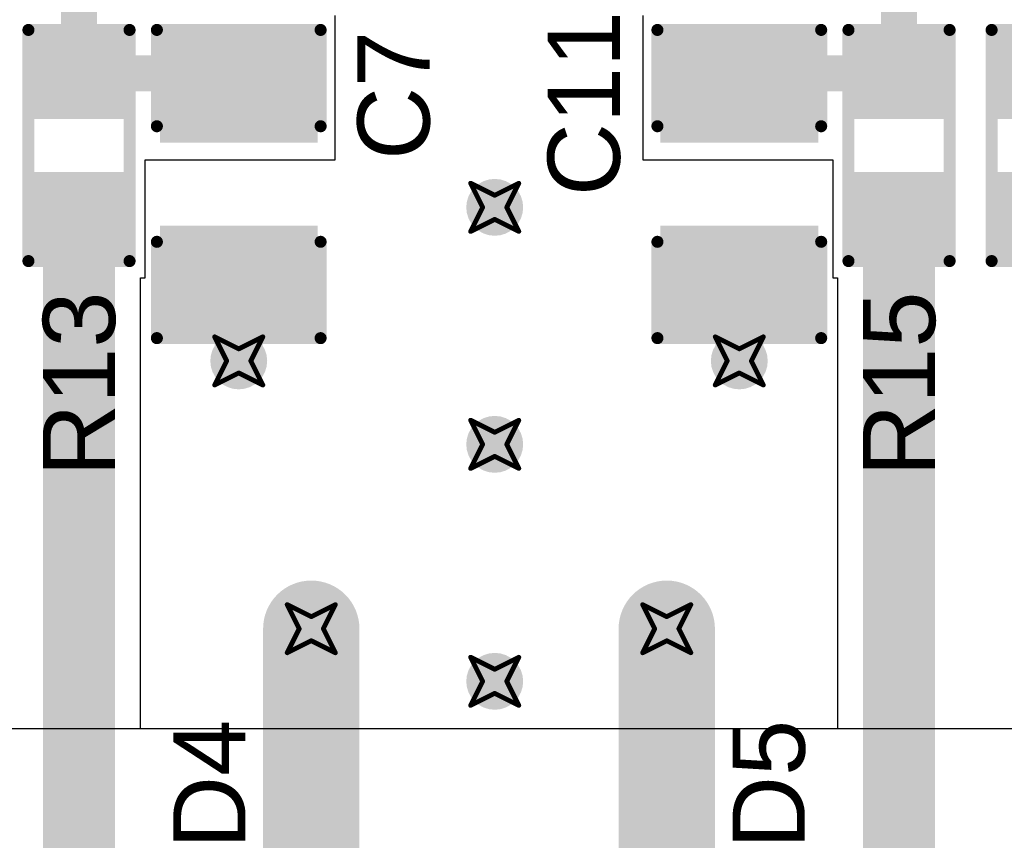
# Model space of a CAD drawing. Header units: inches. Extents: x -0.03 to 9.71, y 0 to 4.44.
# Tile 48 of 118: x 0.97 to 1.38, y 0.98 to 1.32. Entities that reach past the tile are written whole.
import ezdxf

# ---------------------------------------------------------------- set-up
doc = ezdxf.new("R2010")
doc.units = ezdxf.units.IN
doc.header["$MEASUREMENT"] = 0
for name, color, linetype in [('Bottom Layer', 5, 'Continuous'), ('Drill Drawing', 1, 'Continuous'), ('Layer 1', 16, 'Continuous'), ('Layer 2', 76, 'Continuous'), ('Top Layer', 1, 'Continuous'), ('Top Overlay', 2, 'Continuous'), ('Top Paste', 8, 'Continuous'), ('Top Solder', 216, 'Continuous'), ('Via Holes', 16, 'Continuous')]:
    doc.layers.add(name, color=color, linetype=linetype)
doc.styles.add('Arial', font='txt', dxfattribs={"height": 0.2})

# ---------------------------------------------------------------- blocks, each defined once
blk = doc.blocks.new('R___0603_72')
at = {"layer": 'Top Layer'}
for points in [[(-0.015, 0.0175), (-0.015, -0.0175), (-0.045, -0.0175), (-0.045, 0.0175)], [(0.045, 0.0175), (0.045, -0.0175), (0.015, -0.0175), (0.015, 0.0175)]]:
    blk.add_hatch(color=1, dxfattribs=at).paths.add_polyline_path(points)
at = {"layer": 'Top Paste'}
for points in [[(-0.015, 0.0175), (-0.015, -0.0175), (-0.045, -0.0175), (-0.045, 0.0175)], [(0.045, 0.0175), (0.045, -0.0175), (0.015, -0.0175), (0.015, 0.0175)]]:
    blk.add_hatch(color=8, dxfattribs=at).paths.add_polyline_path(points)
at = {"layer": 'Top Solder'}
for points in [[(-0.011, 0.0215), (-0.011, -0.0215), (-0.049, -0.0215), (-0.049, 0.0215)], [(0.049, 0.0215), (0.049, -0.0215), (0.011, -0.0215), (0.011, 0.0215)]]:
    blk.add_hatch(color=216, dxfattribs=at).paths.add_polyline_path(points)
at = {"layer": 'Top Overlay', "const_width": 0.005}
for points in [[(-0.048, 0.021), (0.048, 0.021)], [(-0.048, 0.021), (-0.048, -0.021)], [(0.048, 0.021), (0.048, -0.021)], [(-0.048, -0.021), (0.048, -0.021)]]:
    blk.add_lwpolyline(points, dxfattribs=at)
at = {"layer": 'Top Overlay', "const_width": 0.0025}
for points in [[(-0.04925, 0.021, 1), (-0.04675, 0.021, 1)], [(-0.04925, 0.021, 1), (-0.04675, 0.021, 1)], [(0.04675, 0.021, 1), (0.04925, 0.021, 1)], [(0.04675, 0.021, 1), (0.04925, 0.021, 1)], [(-0.04925, -0.021, 1), (-0.04675, -0.021, 1)], [(-0.04925, -0.021, 1), (-0.04675, -0.021, 1)], [(0.04675, -0.021, 1), (0.04925, -0.021, 1)], [(0.04675, -0.021, 1), (0.04925, -0.021, 1)]]:
    blk.add_lwpolyline(points, format="xyb", close=True, dxfattribs=at)
blk = doc.blocks.new('R___0603_76')
at = {"layer": 'Top Layer'}
for points in [[(-0.015, 0.0175), (-0.015, -0.0175), (-0.045, -0.0175), (-0.045, 0.0175)], [(0.045, 0.0175), (0.045, -0.0175), (0.015, -0.0175), (0.015, 0.0175)]]:
    blk.add_hatch(color=1, dxfattribs=at).paths.add_polyline_path(points)
at = {"layer": 'Top Paste'}
for points in [[(-0.015, 0.0175), (-0.015, -0.0175), (-0.045, -0.0175), (-0.045, 0.0175)], [(0.045, 0.0175), (0.045, -0.0175), (0.015, -0.0175), (0.015, 0.0175)]]:
    blk.add_hatch(color=8, dxfattribs=at).paths.add_polyline_path(points)
at = {"layer": 'Top Solder'}
for points in [[(-0.011, 0.0215), (-0.011, -0.0215), (-0.049, -0.0215), (-0.049, 0.0215)], [(0.049, 0.0215), (0.049, -0.0215), (0.011, -0.0215), (0.011, 0.0215)]]:
    blk.add_hatch(color=216, dxfattribs=at).paths.add_polyline_path(points)
at = {"layer": 'Top Overlay', "const_width": 0.005}
for points in [[(-0.048, 0.021), (0.048, 0.021)], [(-0.048, 0.021), (-0.048, -0.021)], [(0.048, 0.021), (0.048, -0.021)], [(-0.048, -0.021), (0.048, -0.021)]]:
    blk.add_lwpolyline(points, dxfattribs=at)
at = {"layer": 'Top Overlay', "const_width": 0.0025}
for points in [[(-0.04925, 0.021, 1), (-0.04675, 0.021, 1)], [(-0.04925, 0.021, 1), (-0.04675, 0.021, 1)], [(0.04675, 0.021, 1), (0.04925, 0.021, 1)], [(0.04675, 0.021, 1), (0.04925, 0.021, 1)], [(-0.04925, -0.021, 1), (-0.04675, -0.021, 1)], [(-0.04925, -0.021, 1), (-0.04675, -0.021, 1)], [(0.04675, -0.021, 1), (0.04925, -0.021, 1)], [(0.04675, -0.021, 1), (0.04925, -0.021, 1)]]:
    blk.add_lwpolyline(points, format="xyb", close=True, dxfattribs=at)
blk = doc.blocks.new('R___0603_78')
at = {"layer": 'Top Layer'}
for points in [[(-0.015, 0.0175), (-0.015, -0.0175), (-0.045, -0.0175), (-0.045, 0.0175)], [(0.045, 0.0175), (0.045, -0.0175), (0.015, -0.0175), (0.015, 0.0175)]]:
    blk.add_hatch(color=1, dxfattribs=at).paths.add_polyline_path(points)
at = {"layer": 'Top Paste'}
for points in [[(-0.015, 0.0175), (-0.015, -0.0175), (-0.045, -0.0175), (-0.045, 0.0175)], [(0.045, 0.0175), (0.045, -0.0175), (0.015, -0.0175), (0.015, 0.0175)]]:
    blk.add_hatch(color=8, dxfattribs=at).paths.add_polyline_path(points)
at = {"layer": 'Top Solder'}
for points in [[(-0.011, 0.0215), (-0.011, -0.0215), (-0.049, -0.0215), (-0.049, 0.0215)], [(0.049, 0.0215), (0.049, -0.0215), (0.011, -0.0215), (0.011, 0.0215)]]:
    blk.add_hatch(color=216, dxfattribs=at).paths.add_polyline_path(points)
at = {"layer": 'Top Overlay', "const_width": 0.005}
for points in [[(-0.048, 0.021), (0.048, 0.021)], [(-0.048, 0.021), (-0.048, -0.021)], [(0.048, 0.021), (0.048, -0.021)], [(-0.048, -0.021), (0.048, -0.021)]]:
    blk.add_lwpolyline(points, dxfattribs=at)
at = {"layer": 'Top Overlay', "const_width": 0.0025}
for points in [[(-0.04925, 0.021, 1), (-0.04675, 0.021, 1)], [(-0.04925, 0.021, 1), (-0.04675, 0.021, 1)], [(0.04675, 0.021, 1), (0.04925, 0.021, 1)], [(0.04675, 0.021, 1), (0.04925, 0.021, 1)], [(-0.04925, -0.021, 1), (-0.04675, -0.021, 1)], [(-0.04925, -0.021, 1), (-0.04675, -0.021, 1)], [(0.04675, -0.021, 1), (0.04925, -0.021, 1)], [(0.04675, -0.021, 1), (0.04925, -0.021, 1)]]:
    blk.add_lwpolyline(points, format="xyb", close=True, dxfattribs=at)
blk = doc.blocks.new('C___0805_183')
at = {"layer": 'Top Layer'}
for points in [[(-0.06, 0.03), (-0.02, 0.03), (-0.02, -0.03), (-0.06, -0.03)], [(0.02, 0.03), (0.06, 0.03), (0.06, -0.03), (0.02, -0.03)]]:
    blk.add_hatch(color=1, dxfattribs=at).paths.add_polyline_path(points)
at = {"layer": 'Top Paste'}
for points in [[(-0.06, 0.03), (-0.02, 0.03), (-0.02, -0.03), (-0.06, -0.03)], [(0.02, 0.03), (0.06, 0.03), (0.06, -0.03), (0.02, -0.03)]]:
    blk.add_hatch(color=8, dxfattribs=at).paths.add_polyline_path(points)
at = {"layer": 'Top Solder'}
for points in [[(-0.06276, 0.03276), (-0.01724, 0.03276), (-0.01724, -0.03276), (-0.06276, -0.03276)], [(0.01724, 0.03276), (0.06276, 0.03276), (0.06276, -0.03276), (0.01724, -0.03276)]]:
    blk.add_hatch(color=216, dxfattribs=at).paths.add_polyline_path(points)
at = {"layer": 'Top Overlay', "const_width": 0.005}
for points in [[(-0.064, 0.034), (-0.064, -0.034)], [(-0.064, 0.034), (-0.024, 0.034)], [(0.024, 0.034), (0.064, 0.034)], [(0.064, 0.034), (0.064, -0.034)], [(-0.064, -0.034), (-0.024, -0.034)], [(0.024, -0.034), (0.064, -0.034)]]:
    blk.add_lwpolyline(points, dxfattribs=at)
at = {"layer": 'Top Overlay', "const_width": 0.0025}
for points in [[(-0.06525, 0.034, 1), (-0.06275, 0.034, 1)], [(-0.06525, 0.034, 1), (-0.06275, 0.034, 1)], [(-0.02525, 0.034, 1), (-0.02275, 0.034, 1)], [(0.02275, 0.034, 1), (0.02525, 0.034, 1)], [(0.06275, 0.034, 1), (0.06525, 0.034, 1)], [(0.06275, 0.034, 1), (0.06525, 0.034, 1)], [(-0.06525, -0.034, 1), (-0.06275, -0.034, 1)], [(-0.06525, -0.034, 1), (-0.06275, -0.034, 1)], [(-0.02525, -0.034, 1), (-0.02275, -0.034, 1)], [(0.02275, -0.034, 1), (0.02525, -0.034, 1)], [(0.06275, -0.034, 1), (0.06525, -0.034, 1)], [(0.06275, -0.034, 1), (0.06525, -0.034, 1)]]:
    blk.add_lwpolyline(points, format="xyb", close=True, dxfattribs=at)
blk = doc.blocks.new('C___0805_187')
at = {"layer": 'Top Layer'}
for points in [[(-0.06, 0.03), (-0.02, 0.03), (-0.02, -0.03), (-0.06, -0.03)], [(0.02, 0.03), (0.06, 0.03), (0.06, -0.03), (0.02, -0.03)]]:
    blk.add_hatch(color=1, dxfattribs=at).paths.add_polyline_path(points)
at = {"layer": 'Top Paste'}
for points in [[(-0.06, 0.03), (-0.02, 0.03), (-0.02, -0.03), (-0.06, -0.03)], [(0.02, 0.03), (0.06, 0.03), (0.06, -0.03), (0.02, -0.03)]]:
    blk.add_hatch(color=8, dxfattribs=at).paths.add_polyline_path(points)
at = {"layer": 'Top Solder'}
for points in [[(-0.06276, 0.03276), (-0.01724, 0.03276), (-0.01724, -0.03276), (-0.06276, -0.03276)], [(0.01724, 0.03276), (0.06276, 0.03276), (0.06276, -0.03276), (0.01724, -0.03276)]]:
    blk.add_hatch(color=216, dxfattribs=at).paths.add_polyline_path(points)
at = {"layer": 'Top Overlay', "const_width": 0.005}
for points in [[(-0.064, -0.034), (-0.064, 0.034)], [(-0.024, 0.034), (-0.064, 0.034)], [(0.064, 0.034), (0.024, 0.034)], [(0.064, -0.034), (0.064, 0.034)], [(-0.024, -0.034), (-0.064, -0.034)], [(0.064, -0.034), (0.024, -0.034)]]:
    blk.add_lwpolyline(points, dxfattribs=at)
at = {"layer": 'Top Overlay', "const_width": 0.0025}
for points in [[(-0.06525, 0.034, 1), (-0.06275, 0.034, 1)], [(-0.06525, 0.034, 1), (-0.06275, 0.034, 1)], [(-0.02525, 0.034, 1), (-0.02275, 0.034, 1)], [(0.02275, 0.034, 1), (0.02525, 0.034, 1)], [(0.06275, 0.034, 1), (0.06525, 0.034, 1)], [(0.06275, 0.034, 1), (0.06525, 0.034, 1)], [(-0.06525, -0.034, 1), (-0.06275, -0.034, 1)], [(-0.06525, -0.034, 1), (-0.06275, -0.034, 1)], [(-0.02525, -0.034, 1), (-0.02275, -0.034, 1)], [(0.02275, -0.034, 1), (0.02525, -0.034, 1)], [(0.06275, -0.034, 1), (0.06525, -0.034, 1)], [(0.06275, -0.034, 1), (0.06525, -0.034, 1)]]:
    blk.add_lwpolyline(points, format="xyb", close=True, dxfattribs=at)

msp = doc.modelspace()

# ---------------------------------------------------------------- hatches: boundary and pattern name
at = {"layer": 'Bottom Layer'}
h = msp.add_hatch(color=5, dxfattribs=at)
edge = h.paths.add_edge_path()
edge.add_arc((1.16772, 1.24016), 0.01181, 0, 360)
h = msp.add_hatch(color=5, dxfattribs=at)
edge = h.paths.add_edge_path()
edge.add_arc((1.06142, 1.17638), 0.01181, 0, 360)
h = msp.add_hatch(color=5, dxfattribs=at)
edge = h.paths.add_edge_path()
edge.add_arc((1.26929, 1.17638), 0.01181, 0, 360)
h = msp.add_hatch(color=5, dxfattribs=at)
edge = h.paths.add_edge_path()
edge.add_arc((1.16772, 1.14173), 0.01181, 0, 360)
h = msp.add_hatch(color=5, dxfattribs=at)
edge = h.paths.add_edge_path()
edge.add_arc((1.09154, 1.06516), 0.01181, 0, 360)
h = msp.add_hatch(color=5, dxfattribs=at)
edge = h.paths.add_edge_path()
edge.add_arc((1.23917, 1.06516), 0.01181, 0, 360)
h = msp.add_hatch(color=5, dxfattribs=at)
edge = h.paths.add_edge_path()
edge.add_arc((1.16772, 1.04331), 0.01181, 0, 360)
at = {"layer": 'Layer 1'}
h = msp.add_hatch(color=16, dxfattribs=at)
edge = h.paths.add_edge_path()
edge.add_arc((1.16772, 1.24016), 0.01181, 0, 360)
h = msp.add_hatch(color=16, dxfattribs=at)
edge = h.paths.add_edge_path()
edge.add_arc((1.06142, 1.17638), 0.01181, 0, 360)
h = msp.add_hatch(color=16, dxfattribs=at)
edge = h.paths.add_edge_path()
edge.add_arc((1.26929, 1.17638), 0.01181, 0, 360)
h = msp.add_hatch(color=16, dxfattribs=at)
edge = h.paths.add_edge_path()
edge.add_arc((1.16772, 1.14173), 0.01181, 0, 360)
h = msp.add_hatch(color=16, dxfattribs=at)
edge = h.paths.add_edge_path()
edge.add_arc((1.09154, 1.06516), 0.01181, 0, 360)
h = msp.add_hatch(color=16, dxfattribs=at)
edge = h.paths.add_edge_path()
edge.add_arc((1.23917, 1.06516), 0.01181, 0, 360)
h = msp.add_hatch(color=16, dxfattribs=at)
edge = h.paths.add_edge_path()
edge.add_arc((1.16772, 1.04331), 0.01181, 0, 360)
at = {"layer": 'Layer 2'}
h = msp.add_hatch(color=76, dxfattribs=at)
edge = h.paths.add_edge_path()
edge.add_arc((1.16772, 1.24016), 0.01181, 0, 360)
h = msp.add_hatch(color=76, dxfattribs=at)
edge = h.paths.add_edge_path()
edge.add_arc((1.06142, 1.17638), 0.01181, 0, 360)
h = msp.add_hatch(color=76, dxfattribs=at)
edge = h.paths.add_edge_path()
edge.add_arc((1.26929, 1.17638), 0.01181, 0, 360)
h = msp.add_hatch(color=76, dxfattribs=at)
edge = h.paths.add_edge_path()
edge.add_arc((1.16772, 1.14173), 0.01181, 0, 360)
h = msp.add_hatch(color=76, dxfattribs=at)
edge = h.paths.add_edge_path()
edge.add_arc((1.09154, 1.06516), 0.01181, 0, 360)
h = msp.add_hatch(color=76, dxfattribs=at)
edge = h.paths.add_edge_path()
edge.add_arc((1.23917, 1.06516), 0.01181, 0, 360)
h = msp.add_hatch(color=76, dxfattribs=at)
edge = h.paths.add_edge_path()
edge.add_arc((1.16772, 1.04331), 0.01181, 0, 360)
at = {"layer": 'Top Layer'}
h = msp.add_hatch(color=1, dxfattribs=at)
edge = h.paths.add_edge_path()
edge.add_arc((1.16772, 1.24016), 0.01181, 0, 360)
h = msp.add_hatch(color=1, dxfattribs=at)
edge = h.paths.add_edge_path()
edge.add_arc((1.06142, 1.17638), 0.01181, 0, 360)
h = msp.add_hatch(color=1, dxfattribs=at)
edge = h.paths.add_edge_path()
edge.add_arc((1.26929, 1.17638), 0.01181, 0, 360)
h = msp.add_hatch(color=1, dxfattribs=at)
edge = h.paths.add_edge_path()
edge.add_arc((1.16772, 1.14173), 0.01181, 0, 360)
h = msp.add_hatch(color=1, dxfattribs=at)
edge = h.paths.add_edge_path()
edge.add_arc((1.09154, 1.06516), 0.01181, 0, 360)
h = msp.add_hatch(color=1, dxfattribs=at)
edge = h.paths.add_edge_path()
edge.add_arc((1.23917, 1.06516), 0.01181, 0, 360)
h = msp.add_hatch(color=1, dxfattribs=at)
edge = h.paths.add_edge_path()
edge.add_arc((1.16772, 1.04331), 0.01181, 0, 360)
at = {"layer": 'Via Holes'}
h = msp.add_hatch(color=7, dxfattribs=at)
edge = h.paths.add_edge_path()
edge.add_arc((1.16772, 1.24016), 0.00591, 0, 360)
h = msp.add_hatch(color=7, dxfattribs=at)
edge = h.paths.add_edge_path()
edge.add_arc((1.06142, 1.17638), 0.00591, 0, 360)
h = msp.add_hatch(color=7, dxfattribs=at)
edge = h.paths.add_edge_path()
edge.add_arc((1.26929, 1.17638), 0.00591, 0, 360)
h = msp.add_hatch(color=7, dxfattribs=at)
edge = h.paths.add_edge_path()
edge.add_arc((1.16772, 1.14173), 0.00591, 0, 360)
h = msp.add_hatch(color=7, dxfattribs=at)
edge = h.paths.add_edge_path()
edge.add_arc((1.09154, 1.06516), 0.00591, 0, 360)
h = msp.add_hatch(color=7, dxfattribs=at)
edge = h.paths.add_edge_path()
edge.add_arc((1.23917, 1.06516), 0.00591, 0, 360)
h = msp.add_hatch(color=7, dxfattribs=at)
edge = h.paths.add_edge_path()
edge.add_arc((1.16772, 1.04331), 0.00591, 0, 360)

# ---------------------------------------------------------------- linework, layer by layer
at = {"layer": 'Bottom Layer'}
msp.add_line((4.30557, 1.02362), (0.02514, 1.02362), dxfattribs=at)
at = {"layer": 'Bottom Layer', "const_width": 0.04}
for points in [[(1.09154, 0.95591), (1.09154, 1.06516)], [(1.23917, 0.95669), (1.23917, 1.06516)]]:
    msp.add_lwpolyline(points, dxfattribs=at)
at = {"layer": 'Bottom Layer', "const_width": 0.02}
for points in [[(1.08154, 1.06516, 1), (1.10154, 1.06516, 1)], [(1.22917, 1.06516, 1), (1.24917, 1.06516, 1)]]:
    msp.add_lwpolyline(points, format="xyb", close=True, dxfattribs=at)
at = {"layer": 'Drill Drawing', "const_width": 0.002}
for points in [[(1.15772, 1.25016), (1.16772, 1.24516)], [(1.15772, 1.25016), (1.16272, 1.24016)], [(1.16772, 1.24516), (1.17772, 1.25016)], [(1.17272, 1.24016), (1.17772, 1.25016)], [(1.15772, 1.23016), (1.16272, 1.24016)], [(1.17272, 1.24016), (1.17772, 1.23016)], [(1.15772, 1.23016), (1.16772, 1.23516)], [(1.16772, 1.23516), (1.17772, 1.23016)], [(1.05142, 1.18638), (1.06142, 1.18138)], [(1.05142, 1.18638), (1.05642, 1.17638)], [(1.06142, 1.18138), (1.07142, 1.18638)], [(1.06642, 1.17638), (1.07142, 1.18638)], [(1.25929, 1.18638), (1.26929, 1.18138)], [(1.25929, 1.18638), (1.26429, 1.17638)], [(1.26929, 1.18138), (1.27929, 1.18638)], [(1.27429, 1.17638), (1.27929, 1.18638)], [(1.05142, 1.16638), (1.05642, 1.17638)], [(1.06642, 1.17638), (1.07142, 1.16638)], [(1.25929, 1.16638), (1.26429, 1.17638)], [(1.27429, 1.17638), (1.27929, 1.16638)], [(1.05142, 1.16638), (1.06142, 1.17138)], [(1.06142, 1.17138), (1.07142, 1.16638)], [(1.25929, 1.16638), (1.26929, 1.17138)], [(1.26929, 1.17138), (1.27929, 1.16638)], [(1.15772, 1.15173), (1.16772, 1.14673)], [(1.15772, 1.15173), (1.16272, 1.14173)], [(1.16772, 1.14673), (1.17772, 1.15173)], [(1.17272, 1.14173), (1.17772, 1.15173)], [(1.15772, 1.13173), (1.16272, 1.14173)], [(1.17272, 1.14173), (1.17772, 1.13173)], [(1.15772, 1.13173), (1.16772, 1.13673)], [(1.16772, 1.13673), (1.17772, 1.13173)], [(1.08154, 1.07516), (1.09154, 1.07016)], [(1.08154, 1.07516), (1.08654, 1.06516)], [(1.09154, 1.07016), (1.10154, 1.07516)], [(1.09654, 1.06516), (1.10154, 1.07516)], [(1.22917, 1.07516), (1.23917, 1.07016)], [(1.22917, 1.07516), (1.23417, 1.06516)], [(1.23917, 1.07016), (1.24917, 1.07516)], [(1.24417, 1.06516), (1.24917, 1.07516)], [(1.08154, 1.05516), (1.08654, 1.06516)], [(1.09654, 1.06516), (1.10154, 1.05516)], [(1.22917, 1.05516), (1.23417, 1.06516)], [(1.24417, 1.06516), (1.24917, 1.05516)], [(1.08154, 1.05516), (1.09154, 1.06016)], [(1.09154, 1.06016), (1.10154, 1.05516)], [(1.22917, 1.05516), (1.23917, 1.06016)], [(1.23917, 1.06016), (1.24917, 1.05516)], [(1.15772, 1.05331), (1.16772, 1.04831)], [(1.15772, 1.05331), (1.16272, 1.04331)], [(1.16772, 1.04831), (1.17772, 1.05331)], [(1.17272, 1.04331), (1.17772, 1.05331)], [(1.15772, 1.03331), (1.16272, 1.04331)], [(1.17272, 1.04331), (1.17772, 1.03331)], [(1.15772, 1.03331), (1.16772, 1.03831)], [(1.16772, 1.03831), (1.17772, 1.03331)]]:
    msp.add_lwpolyline(points, dxfattribs=at)
at = {"layer": 'Drill Drawing', "const_width": 0.001}
for points in [[(1.15722, 1.25016, 1), (1.15822, 1.25016, 1)], [(1.15722, 1.25016, 1), (1.15822, 1.25016, 1)], [(1.17722, 1.25016, 1), (1.17822, 1.25016, 1)], [(1.17722, 1.25016, 1), (1.17822, 1.25016, 1)], [(1.16722, 1.24516, 1), (1.16822, 1.24516, 1)], [(1.16722, 1.24516, 1), (1.16822, 1.24516, 1)], [(1.16222, 1.24016, 1), (1.16322, 1.24016, 1)], [(1.16222, 1.24016, 1), (1.16322, 1.24016, 1)], [(1.17222, 1.24016, 1), (1.17322, 1.24016, 1)], [(1.17222, 1.24016, 1), (1.17322, 1.24016, 1)], [(1.16722, 1.23516, 1), (1.16822, 1.23516, 1)], [(1.16722, 1.23516, 1), (1.16822, 1.23516, 1)], [(1.15722, 1.23016, 1), (1.15822, 1.23016, 1)], [(1.15722, 1.23016, 1), (1.15822, 1.23016, 1)], [(1.17722, 1.23016, 1), (1.17822, 1.23016, 1)], [(1.17722, 1.23016, 1), (1.17822, 1.23016, 1)], [(1.05092, 1.18638, 1), (1.05192, 1.18638, 1)], [(1.05092, 1.18638, 1), (1.05192, 1.18638, 1)], [(1.07092, 1.18638, 1), (1.07192, 1.18638, 1)], [(1.07092, 1.18638, 1), (1.07192, 1.18638, 1)], [(1.25879, 1.18638, 1), (1.25979, 1.18638, 1)], [(1.25879, 1.18638, 1), (1.25979, 1.18638, 1)], [(1.27879, 1.18638, 1), (1.27979, 1.18638, 1)], [(1.27879, 1.18638, 1), (1.27979, 1.18638, 1)], [(1.06092, 1.18138, 1), (1.06192, 1.18138, 1)], [(1.06092, 1.18138, 1), (1.06192, 1.18138, 1)], [(1.26879, 1.18138, 1), (1.26979, 1.18138, 1)], [(1.26879, 1.18138, 1), (1.26979, 1.18138, 1)], [(1.05592, 1.17638, 1), (1.05692, 1.17638, 1)], [(1.05592, 1.17638, 1), (1.05692, 1.17638, 1)], [(1.06592, 1.17638, 1), (1.06692, 1.17638, 1)], [(1.06592, 1.17638, 1), (1.06692, 1.17638, 1)], [(1.26379, 1.17638, 1), (1.26479, 1.17638, 1)], [(1.26379, 1.17638, 1), (1.26479, 1.17638, 1)], [(1.27379, 1.17638, 1), (1.27479, 1.17638, 1)], [(1.27379, 1.17638, 1), (1.27479, 1.17638, 1)], [(1.06092, 1.17138, 1), (1.06192, 1.17138, 1)], [(1.06092, 1.17138, 1), (1.06192, 1.17138, 1)], [(1.26879, 1.17138, 1), (1.26979, 1.17138, 1)], [(1.26879, 1.17138, 1), (1.26979, 1.17138, 1)], [(1.05092, 1.16638, 1), (1.05192, 1.16638, 1)], [(1.05092, 1.16638, 1), (1.05192, 1.16638, 1)], [(1.07092, 1.16638, 1), (1.07192, 1.16638, 1)], [(1.07092, 1.16638, 1), (1.07192, 1.16638, 1)], [(1.25879, 1.16638, 1), (1.25979, 1.16638, 1)], [(1.25879, 1.16638, 1), (1.25979, 1.16638, 1)], [(1.27879, 1.16638, 1), (1.27979, 1.16638, 1)], [(1.27879, 1.16638, 1), (1.27979, 1.16638, 1)], [(1.15722, 1.15173, 1), (1.15822, 1.15173, 1)], [(1.15722, 1.15173, 1), (1.15822, 1.15173, 1)], [(1.17722, 1.15173, 1), (1.17822, 1.15173, 1)], [(1.17722, 1.15173, 1), (1.17822, 1.15173, 1)], [(1.16722, 1.14673, 1), (1.16822, 1.14673, 1)], [(1.16722, 1.14673, 1), (1.16822, 1.14673, 1)], [(1.16222, 1.14173, 1), (1.16322, 1.14173, 1)], [(1.16222, 1.14173, 1), (1.16322, 1.14173, 1)], [(1.17222, 1.14173, 1), (1.17322, 1.14173, 1)], [(1.17222, 1.14173, 1), (1.17322, 1.14173, 1)], [(1.16722, 1.13673, 1), (1.16822, 1.13673, 1)], [(1.16722, 1.13673, 1), (1.16822, 1.13673, 1)], [(1.15722, 1.13173, 1), (1.15822, 1.13173, 1)], [(1.15722, 1.13173, 1), (1.15822, 1.13173, 1)], [(1.17722, 1.13173, 1), (1.17822, 1.13173, 1)], [(1.17722, 1.13173, 1), (1.17822, 1.13173, 1)], [(1.08104, 1.07516, 1), (1.08204, 1.07516, 1)], [(1.08104, 1.07516, 1), (1.08204, 1.07516, 1)], [(1.10104, 1.07516, 1), (1.10204, 1.07516, 1)], [(1.10104, 1.07516, 1), (1.10204, 1.07516, 1)], [(1.22867, 1.07516, 1), (1.22967, 1.07516, 1)], [(1.22867, 1.07516, 1), (1.22967, 1.07516, 1)], [(1.24867, 1.07516, 1), (1.24967, 1.07516, 1)], [(1.24867, 1.07516, 1), (1.24967, 1.07516, 1)], [(1.09104, 1.07016, 1), (1.09204, 1.07016, 1)], [(1.09104, 1.07016, 1), (1.09204, 1.07016, 1)], [(1.23867, 1.07016, 1), (1.23967, 1.07016, 1)], [(1.23867, 1.07016, 1), (1.23967, 1.07016, 1)], [(1.08604, 1.06516, 1), (1.08704, 1.06516, 1)], [(1.08604, 1.06516, 1), (1.08704, 1.06516, 1)], [(1.09604, 1.06516, 1), (1.09704, 1.06516, 1)], [(1.09604, 1.06516, 1), (1.09704, 1.06516, 1)], [(1.23367, 1.06516, 1), (1.23467, 1.06516, 1)], [(1.23367, 1.06516, 1), (1.23467, 1.06516, 1)], [(1.24367, 1.06516, 1), (1.24467, 1.06516, 1)], [(1.24367, 1.06516, 1), (1.24467, 1.06516, 1)], [(1.09104, 1.06016, 1), (1.09204, 1.06016, 1)], [(1.09104, 1.06016, 1), (1.09204, 1.06016, 1)], [(1.23867, 1.06016, 1), (1.23967, 1.06016, 1)], [(1.23867, 1.06016, 1), (1.23967, 1.06016, 1)], [(1.08104, 1.05516, 1), (1.08204, 1.05516, 1)], [(1.08104, 1.05516, 1), (1.08204, 1.05516, 1)], [(1.10104, 1.05516, 1), (1.10204, 1.05516, 1)], [(1.10104, 1.05516, 1), (1.10204, 1.05516, 1)], [(1.22867, 1.05516, 1), (1.22967, 1.05516, 1)], [(1.22867, 1.05516, 1), (1.22967, 1.05516, 1)], [(1.24867, 1.05516, 1), (1.24967, 1.05516, 1)], [(1.24867, 1.05516, 1), (1.24967, 1.05516, 1)], [(1.15722, 1.05331, 1), (1.15822, 1.05331, 1)], [(1.15722, 1.05331, 1), (1.15822, 1.05331, 1)], [(1.17722, 1.05331, 1), (1.17822, 1.05331, 1)], [(1.17722, 1.05331, 1), (1.17822, 1.05331, 1)], [(1.16722, 1.04831, 1), (1.16822, 1.04831, 1)], [(1.16722, 1.04831, 1), (1.16822, 1.04831, 1)], [(1.16222, 1.04331, 1), (1.16322, 1.04331, 1)], [(1.16222, 1.04331, 1), (1.16322, 1.04331, 1)], [(1.17222, 1.04331, 1), (1.17322, 1.04331, 1)], [(1.17222, 1.04331, 1), (1.17322, 1.04331, 1)], [(1.16722, 1.03831, 1), (1.16822, 1.03831, 1)], [(1.16722, 1.03831, 1), (1.16822, 1.03831, 1)], [(1.15722, 1.03331, 1), (1.15822, 1.03331, 1)], [(1.15722, 1.03331, 1), (1.15822, 1.03331, 1)], [(1.17722, 1.03331, 1), (1.17822, 1.03331, 1)], [(1.17722, 1.03331, 1), (1.17822, 1.03331, 1)]]:
    msp.add_lwpolyline(points, format="xyb", close=True, dxfattribs=at)
at = {"layer": 'Layer 1'}
msp.add_line((4.30557, 1.02362), (0.02514, 1.02362), dxfattribs=at)
at = {"layer": 'Layer 2'}
msp.add_line((4.30557, 1.02362), (0.02514, 1.02362), dxfattribs=at)
at = {"layer": 'Top Layer'}
for p, q in [((1.10142, 1.25984), (1.10142, 1.31984)), ((1.22929, 1.31984), (1.22929, 1.25984)), ((1.02258, 1.21084), (1.02258, 1.25984)), ((1.02258, 1.25984), (1.10142, 1.25984)), ((1.22929, 1.25984), (1.30813, 1.25984)), ((1.30813, 1.25984), (1.30813, 1.21084)), ((1.02057, 1.02362), (1.02057, 1.21084)), ((1.02057, 1.21084), (1.02258, 1.21084)), ((1.30813, 1.21084), (1.31014, 1.21084)), ((1.31014, 1.21084), (1.31014, 1.02362)), ((1.31014, 1.02362), (1.02057, 1.02362))]:
    msp.add_line(p, q, dxfattribs=at)
for points, const_width in [([(0.99508, 1.29584), (0.99508, 1.34951)], 0.015), ([(1.33563, 1.29584), (1.33563, 1.34951)], 0.015), ([(0.99508, 1.29584), (1.05542, 1.29584)], 0.015), ([(1.26929, 1.28984), (1.27529, 1.29584)], 0.015), ([(1.27529, 1.29584), (1.33563, 1.29584)], 0.015), ([(0.99508, 0.95282), (0.99508, 1.23584)], 0.03), ([(1.33563, 0.92815), (1.33563, 1.23584)], 0.03), ([(1.06142, 1.17638), (1.06142, 1.21984)], 0.02), ([(1.26929, 1.17638), (1.26929, 1.21984)], 0.02), ([(1.09154, 0.95591), (1.09154, 1.06437)], 0.04), ([(1.23917, 0.95669), (1.23917, 1.06516)], 0.04)]:
    msp.add_lwpolyline(points, dxfattribs=dict(at, const_width=const_width))
for points, const_width in [([(0.99133, 1.29584, 1), (0.99883, 1.29584, 1)], 0.0075), ([(0.99133, 1.29584, 1), (0.99883, 1.29584, 1)], 0.0075), ([(1.05167, 1.29584, 1), (1.05917, 1.29584, 1)], 0.0075), ([(1.27154, 1.29584, 1), (1.27904, 1.29584, 1)], 0.0075), ([(1.27154, 1.29584, 1), (1.27904, 1.29584, 1)], 0.0075), ([(1.33188, 1.29584, 1), (1.33938, 1.29584, 1)], 0.0075), ([(1.33188, 1.29584, 1), (1.33938, 1.29584, 1)], 0.0075), ([(1.26554, 1.28984, 1), (1.27304, 1.28984, 1)], 0.0075), ([(0.98758, 1.23584, 1), (1.00258, 1.23584, 1)], 0.015), ([(1.32813, 1.23584, 1), (1.34313, 1.23584, 1)], 0.015), ([(1.05642, 1.21984, 1), (1.06642, 1.21984, 1)], 0.01), ([(1.26429, 1.21984, 1), (1.27429, 1.21984, 1)], 0.01), ([(1.05642, 1.17638, 1), (1.06642, 1.17638, 1)], 0.01), ([(1.26429, 1.17638, 1), (1.27429, 1.17638, 1)], 0.01), ([(1.08154, 1.06437, 1), (1.10154, 1.06437, 1)], 0.02), ([(1.22917, 1.06516, 1), (1.24917, 1.06516, 1)], 0.02)]:
    msp.add_lwpolyline(points, format="xyb", close=True, dxfattribs=dict(at, const_width=const_width))

# ---------------------------------------------------------------- block references
for name, p, rotation in [('R___0603_78', (0.99508, 1.26584), 90), ('C___0805_187', (1.06142, 1.24984), 270), ('C___0805_183', (1.26929, 1.24984), 90), ('R___0603_76', (1.33563, 1.26584), 90), ('R___0603_72', (1.39508, 1.26584), 90)]:
    msp.add_blockref(name, p, dxfattribs=dict(rotation=rotation))

# ---------------------------------------------------------------- texts
at = {"layer": 'Top Overlay', "style": 'Arial'}
for s, p in [('C11', (1.21969, 1.24485)), ('C7', (1.14069, 1.25985)), ('R13', (1.01007, 1.12833)), ('R15', (1.35063, 1.12833)), ('D4', (1.06421, 0.97373)), ('D5', (1.29649, 0.97373))]:
    msp.add_text(s, height=0.03, rotation=90, dxfattribs=at).set_placement(p)

doc.saveas('drawing.dxf')
